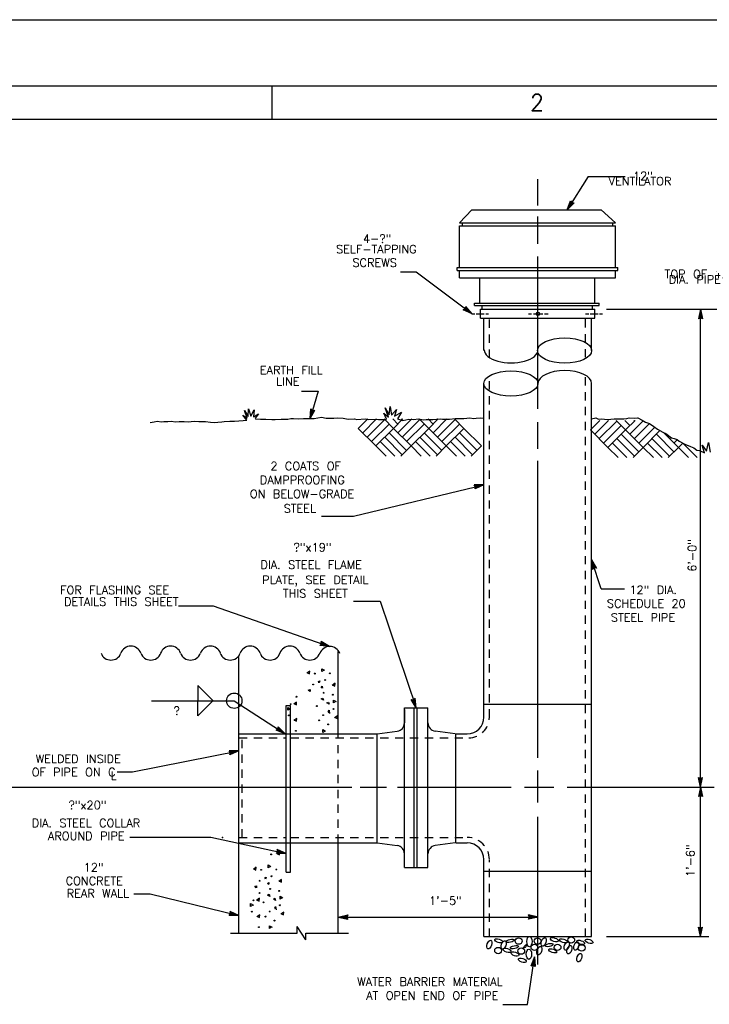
# Model space of a CAD drawing. Extents: x -18.3 to 23.7, y -15.8 to 14.2.
# Tile 18 of 19: x 2.9 to 13.3, y -0.7 to 14.2. Entities that reach past the tile are written whole.
import ezdxf
from ezdxf.enums import TextEntityAlignment as Align

# ---------------------------------------------------------------- set-up
doc = ezdxf.new("R2010")
doc.units = 0
doc.header["$MEASUREMENT"] = 0
doc.linetypes.add('HIDDEN2', pattern=[0.1875, 0.125, -0.0625])
doc.layers.add('01', color=7, linetype='CONTINUOUS')
doc.layers.add('02', color=7, linetype='CONTINUOUS')
doc.styles.add('TXT_SHX', font='txt.shx')

msp = doc.modelspace()

# ---------------------------------------------------------------- linework, layer by layer
at = {"layer": '01', "color": 7, "linetype": 'CONTINUOUS'}
for p, q in [((-18.338, 14.211), (23.662, 14.211)), ((-17.338, 13.211), (22.662, 13.211)), ((6.662, 13.211), (6.662, 12.711)), ((-15.838, 12.711), (22.162, 12.711)), ((10.677, 11.408), (10.677, 11.806)), ((11.434, 11.842), (11.12, 11.341)), ((11.434, 11.842), (11.995, 11.842)), ((11.12, 11.341), (11.17, 11.479)), ((11.12, 11.341), (11.223, 11.447)), ((11.14, 11.372), (11.173, 11.463)), ((11.17, 11.479), (11.189, 11.451)), ((11.173, 11.463), (11.185, 11.444)), ((11.189, 11.451), (11.223, 11.447)), ((9.494, 11.146), (9.681, 11.341)), ((9.681, 11.341), (11.633, 11.341)), ((11.14, 11.372), (11.207, 11.441)), ((11.159, 11.403), (11.174, 11.446)), ((11.159, 11.403), (11.19, 11.436)), ((11.174, 11.446), (11.181, 11.438)), ((11.181, 11.438), (11.19, 11.436)), ((11.185, 11.444), (11.207, 11.441)), ((11.849, 11.146), (11.633, 11.341)), ((10.677, 10.828), (10.677, 11.241)), ((9.494, 11.146), (11.849, 11.146)), ((9.494, 11.1), (11.849, 11.1)), ((9.494, 10.468), (9.494, 11.1)), ((9.539, 11.1), (9.539, 11.146)), ((11.805, 11.1), (11.805, 11.146)), ((11.849, 10.468), (11.849, 11.1)), ((10.677, 8.335), (10.677, 10.637)), ((8.604, 10.406), (8.84, 10.406)), ((8.84, 10.406), (9.684, 9.77)), ((9.46, 10.468), (11.885, 10.468)), ((9.46, 10.427), (9.46, 10.468)), ((9.46, 10.427), (11.885, 10.427)), ((9.494, 10.316), (9.494, 10.427)), ((11.849, 10.316), (11.849, 10.427)), ((11.885, 10.427), (11.885, 10.468)), ((9.494, 10.316), (11.849, 10.316)), ((9.799, 9.933), (9.799, 10.316)), ((11.537, 9.933), (11.537, 10.316)), ((9.55, 9.832), (9.58, 9.848)), ((9.684, 9.77), (9.55, 9.832)), ((9.567, 9.833), (9.587, 9.843)), ((9.654, 9.792), (9.567, 9.833)), ((9.58, 9.848), (9.588, 9.881)), ((9.584, 9.833), (9.593, 9.839)), ((9.626, 9.814), (9.584, 9.833)), ((9.587, 9.843), (9.591, 9.865)), ((9.684, 9.77), (9.588, 9.881)), ((9.654, 9.792), (9.591, 9.865)), ((9.593, 9.839), (9.595, 9.848)), ((9.626, 9.814), (9.595, 9.848)), ((9.722, 9.933), (11.603, 9.933)), ((9.722, 9.894), (9.722, 9.933)), ((9.722, 9.894), (11.603, 9.894)), ((9.809, 9.839), (11.534, 9.839)), ((9.809, 9.705), (9.809, 9.839)), ((9.834, 9.839), (9.834, 9.894)), ((11.502, 9.839), (11.502, 9.894)), ((11.534, 9.705), (11.534, 9.839)), ((11.603, 9.894), (11.603, 9.933)), ((11.713, 9.839), (13.951, 9.839)), ((13.131, 9.839), (13.1, 9.695)), ((13.131, 2.625), (13.131, 9.839)), ((13.131, 9.839), (13.162, 9.695)), ((9.684, 9.77), (9.726, 9.77)), ((9.745, 9.77), (9.864, 9.77)), ((9.809, 9.705), (11.534, 9.705)), ((9.861, 9.219), (9.861, 9.705)), ((9.891, 9.77), (9.929, 9.77)), ((10.533, 9.77), (10.578, 9.77)), ((10.608, 9.77), (10.75, 9.77)), ((10.776, 9.77), (10.829, 9.77)), ((11.397, 9.77), (11.443, 9.77)), ((11.466, 9.77), (11.587, 9.77)), ((11.487, 9.219), (11.487, 9.705)), ((11.604, 9.77), (11.652, 9.77)), ((13.131, 9.709), (13.1, 9.695)), ((13.131, 9.802), (13.111, 9.708)), ((13.131, 9.717), (13.111, 9.708)), ((13.131, 9.766), (13.122, 9.721)), ((13.131, 9.725), (13.122, 9.721)), ((13.131, 9.802), (13.151, 9.708)), ((13.131, 9.766), (13.141, 9.721)), ((13.141, 9.721), (13.131, 9.725)), ((13.151, 9.708), (13.131, 9.717)), ((13.162, 9.695), (13.131, 9.709)), ((9.861, 3.679), (9.861, 8.719)), ((11.487, 0.367), (11.487, 8.719)), ((7.111, 8.605), (7.361, 8.605)), ((7.361, 8.605), (7.239, 8.188)), ((7.239, 8.188), (7.25, 8.335)), ((7.25, 8.335), (7.276, 8.313)), ((7.239, 8.188), (7.309, 8.318)), ((7.249, 8.224), (7.257, 8.319)), ((7.249, 8.224), (7.295, 8.308)), ((7.257, 8.319), (7.273, 8.305)), ((7.259, 8.258), (7.263, 8.304)), ((7.259, 8.258), (7.281, 8.299)), ((7.263, 8.304), (7.271, 8.297)), ((7.271, 8.297), (7.281, 8.299)), ((7.273, 8.305), (7.295, 8.308)), ((7.276, 8.313), (7.309, 8.318)), ((7.967, 8.04), (8.109, 8.183)), ((8.034, 7.974), (8.242, 8.183)), ((8.498, 8.04), (8.355, 8.183)), ((8.564, 8.106), (8.488, 8.183)), ((8.498, 8.04), (8.64, 8.183)), ((8.498, 8.04), (8.64, 8.183)), ((8.564, 7.974), (8.772, 8.183)), ((8.63, 8.173), (8.62, 8.183)), ((9.029, 8.04), (8.886, 8.183)), ((9.095, 8.106), (9.019, 8.183)), ((9.029, 8.04), (9.171, 8.183)), ((9.029, 8.04), (9.171, 8.183)), ((9.095, 7.974), (9.303, 8.183)), ((9.161, 8.173), (9.151, 8.183)), ((9.559, 8.04), (9.417, 8.183)), ((8.232, 7.775), (7.967, 8.04)), ((8.1, 7.907), (8.365, 8.173)), ((8.166, 7.841), (8.431, 8.106)), ((8.232, 7.775), (8.498, 8.04)), ((8.763, 7.775), (8.498, 8.04)), ((8.63, 7.907), (8.896, 8.173)), ((8.696, 7.841), (8.962, 8.106)), ((8.763, 7.775), (9.029, 8.04)), ((9.447, 7.622), (9.029, 8.04)), ((9.161, 7.907), (9.426, 8.173)), ((9.227, 7.841), (9.493, 8.106)), ((9.294, 7.775), (9.559, 8.04)), ((9.824, 7.775), (9.559, 8.04)), ((10.677, 7.732), (10.677, 8.136)), ((11.469, 8.019), (11.611, 8.162)), ((11.536, 7.953), (11.744, 8.162)), ((11.602, 7.886), (11.867, 8.152)), ((11.668, 7.82), (11.933, 8.085)), ((12, 8.019), (11.857, 8.162)), ((12.066, 8.085), (11.99, 8.162)), ((12, 8.019), (12.142, 8.162)), ((12, 8.019), (12.142, 8.162)), ((12.066, 7.953), (12.266, 8.154)), ((12.132, 8.152), (12.122, 8.162)), ((12.132, 7.886), (12.361, 8.115)), ((12.198, 7.82), (12.439, 8.061)), ((8.63, 7.642), (8.365, 7.907)), ((8.696, 7.709), (8.431, 7.974)), ((9.161, 7.642), (8.896, 7.907)), ((9.227, 7.708), (8.962, 7.974)), ((9.691, 7.642), (9.426, 7.907)), ((9.758, 7.708), (9.493, 7.974)), ((11.734, 7.754), (11.469, 8.019)), ((11.734, 7.754), (12, 8.019)), ((12.132, 7.621), (11.867, 7.886)), ((12.198, 7.688), (11.933, 7.953)), ((12.265, 7.754), (12, 8.019)), ((12.265, 7.754), (12.518, 8.007)), ((12.663, 7.621), (12.398, 7.886)), ((12.729, 7.687), (12.464, 7.953)), ((12.949, 7.601), (12.57, 7.98)), ((12.597, 7.953), (12.607, 7.964)), ((12.663, 7.886), (12.685, 7.908)), ((8.386, 7.622), (8.232, 7.775)), ((8.518, 7.622), (8.299, 7.841)), ((8.61, 7.622), (8.763, 7.775)), ((8.917, 7.622), (8.763, 7.775)), ((9.049, 7.622), (8.829, 7.841)), ((9.141, 7.622), (9.294, 7.775)), ((9.579, 7.622), (9.36, 7.841)), ((9.671, 7.622), (9.824, 7.775)), ((11.888, 7.601), (11.734, 7.754)), ((12.02, 7.601), (11.801, 7.82)), ((12.112, 7.601), (12.265, 7.754)), ((12.419, 7.601), (12.265, 7.754)), ((12.551, 7.601), (12.331, 7.82)), ((12.643, 7.601), (12.796, 7.754)), ((12.729, 7.82), (12.782, 7.872)), ((12.796, 7.754), (12.861, 7.819)), ((13.081, 7.601), (12.862, 7.82)), ((10.677, 3.067), (10.677, 7.549)), ((7.896, 6.718), (9.861, 7.19)), ((9.861, 7.19), (9.714, 7.187)), ((9.735, 7.16), (9.714, 7.187)), ((9.861, 7.19), (9.728, 7.126)), ((9.728, 7.126), (9.735, 7.16)), ((9.825, 7.181), (9.729, 7.179)), ((9.742, 7.162), (9.729, 7.179)), ((9.825, 7.181), (9.738, 7.14)), ((9.738, 7.14), (9.742, 7.162)), ((9.79, 7.173), (9.744, 7.171)), ((9.75, 7.163), (9.744, 7.171)), ((9.79, 7.173), (9.749, 7.153)), ((9.749, 7.153), (9.75, 7.163)), ((7.41, 6.718), (7.896, 6.718)), ((11.487, 6.059), (11.561, 5.932)), ((11.487, 6.059), (11.502, 5.912)), ((11.63, 5.619), (11.495, 6.03)), ((11.498, 6.024), (11.546, 5.941)), ((11.498, 6.024), (11.508, 5.928)), ((11.51, 5.99), (11.515, 5.944)), ((11.51, 5.99), (11.533, 5.95)), ((11.522, 5.951), (11.515, 5.944)), ((11.533, 5.95), (11.522, 5.951)), ((11.527, 5.935), (11.502, 5.912)), ((11.525, 5.943), (11.508, 5.928)), ((11.546, 5.941), (11.525, 5.943)), ((11.561, 5.932), (11.527, 5.935)), ((11.63, 5.619), (11.981, 5.619)), ((5.256, 5.361), (5.779, 5.361)), ((5.779, 5.361), (7.533, 4.747)), ((7.896, 5.432), (8.298, 5.432)), ((8.298, 5.432), (8.84, 3.82)), ((7.387, 4.765), (7.41, 4.79)), ((7.533, 4.747), (7.387, 4.765)), ((7.403, 4.771), (7.418, 4.787)), ((7.498, 4.759), (7.403, 4.771)), ((7.533, 4.747), (7.407, 4.824)), ((7.41, 4.79), (7.407, 4.824)), ((7.498, 4.759), (7.416, 4.809)), ((7.418, 4.787), (7.416, 4.809)), ((7.418, 4.777), (7.425, 4.785)), ((7.464, 4.771), (7.418, 4.777)), ((7.464, 4.771), (7.425, 4.794)), ((7.425, 4.785), (7.425, 4.794)), ((7.665, 3.433), (7.665, 4.673)), ((6.165, 0.418), (6.165, 4.584)), ((5.546, 4.158), (5.546, 3.929)), ((5.546, 4.158), (5.773, 3.931)), ((4.848, 3.929), (6.095, 3.929)), ((5.546, 3.7), (5.546, 3.929)), ((5.546, 3.7), (5.773, 3.927)), ((6.095, 3.929), (6.864, 3.429)), ((8.84, 3.82), (8.765, 3.947)), ((8.765, 3.947), (8.799, 3.943)), ((8.828, 3.855), (8.779, 3.938)), ((8.779, 3.938), (8.801, 3.936)), ((8.817, 3.889), (8.793, 3.929)), ((8.793, 3.929), (8.804, 3.928)), ((8.799, 3.943), (8.823, 3.966)), ((8.801, 3.936), (8.817, 3.951)), ((8.804, 3.928), (8.811, 3.935)), ((8.817, 3.889), (8.811, 3.935)), ((8.828, 3.855), (8.817, 3.951)), ((8.84, 3.82), (8.823, 3.966)), ((9.861, 3.876), (11.487, 3.876)), ((6.878, 1.34), (6.878, 3.859)), ((6.878, 3.859), (6.946, 3.859)), ((6.946, 1.34), (6.946, 3.859)), ((8.662, 1.412), (8.662, 3.82)), ((8.662, 3.82), (9.018, 3.82)), ((8.662, 3.799), (8.662, 3.593)), ((8.809, 1.412), (8.809, 3.82)), ((8.857, 1.412), (8.857, 3.82)), ((9.018, 1.412), (9.018, 3.82)), ((6.165, 3.429), (6.878, 3.429)), ((6.726, 3.482), (6.755, 3.5)), ((6.864, 3.429), (6.726, 3.482)), ((6.743, 3.484), (6.762, 3.496)), ((6.833, 3.449), (6.743, 3.484)), ((6.755, 3.5), (6.76, 3.533)), ((6.864, 3.429), (6.76, 3.533)), ((6.76, 3.485), (6.768, 3.491)), ((6.803, 3.469), (6.76, 3.485)), ((6.762, 3.496), (6.765, 3.517)), ((6.833, 3.449), (6.765, 3.517)), ((6.768, 3.491), (6.77, 3.501)), ((6.803, 3.469), (6.77, 3.501)), ((6.946, 3.429), (8.25, 3.429)), ((8.25, 3.429), (8.554, 3.469)), ((8.25, 1.782), (8.25, 3.429)), ((9.43, 3.429), (9.126, 3.469)), ((9.438, 1.782), (9.438, 3.429)), ((9.438, 3.429), (9.611, 3.429)), ((4.562, 2.855), (6.165, 3.172)), ((6.165, 3.172), (6.018, 3.174)), ((6.037, 3.147), (6.018, 3.174)), ((6.165, 3.172), (6.03, 3.114)), ((6.03, 3.114), (6.037, 3.147)), ((6.129, 3.165), (6.033, 3.166)), ((6.045, 3.148), (6.033, 3.166)), ((6.129, 3.165), (6.04, 3.127)), ((6.04, 3.127), (6.045, 3.148)), ((6.093, 3.158), (6.047, 3.158)), ((6.053, 3.15), (6.047, 3.158)), ((6.093, 3.158), (6.051, 3.139)), ((6.051, 3.139), (6.053, 3.15)), ((4.33, 2.855), (4.562, 2.855)), ((10.677, 2.392), (10.677, 2.877)), ((13.131, 2.625), (13.1, 2.769)), ((13.1, 2.769), (13.131, 2.755)), ((13.131, 2.662), (13.111, 2.756)), ((13.111, 2.756), (13.131, 2.747)), ((13.131, 2.698), (13.121, 2.743)), ((13.121, 2.743), (13.131, 2.739)), ((13.131, 2.625), (13.162, 2.769)), ((13.131, 2.755), (13.162, 2.769)), ((13.131, 2.662), (13.151, 2.756)), ((13.131, 2.747), (13.151, 2.756)), ((13.131, 2.698), (13.14, 2.743)), ((13.131, 2.739), (13.14, 2.743)), ((2.58, 2.625), (7.868, 2.625)), ((7.995, 2.625), (8.392, 2.625)), ((8.559, 2.625), (10.274, 2.625)), ((10.473, 2.625), (10.917, 2.625)), ((11.116, 2.625), (13.335, 2.625)), ((13.131, 2.625), (13.1, 2.481)), ((13.131, 2.588), (13.111, 2.494)), ((13.131, 2.552), (13.122, 2.507)), ((13.131, 0.367), (13.131, 2.625)), ((13.131, 2.625), (13.162, 2.481)), ((13.131, 2.588), (13.151, 2.494)), ((13.131, 2.552), (13.141, 2.507)), ((13.131, 2.495), (13.1, 2.481)), ((13.131, 2.503), (13.111, 2.494)), ((13.131, 2.511), (13.122, 2.507)), ((13.141, 2.507), (13.131, 2.511)), ((13.151, 2.494), (13.131, 2.503)), ((13.162, 2.481), (13.131, 2.495)), ((10.677, -0.052), (10.677, 2.178)), ((4.52, 1.869), (5.742, 1.869)), ((5.742, 1.869), (6.878, 1.621)), ((6.165, 0.418), (6.165, 1.785)), ((7.665, 0.418), (7.665, 1.785)), ((6.165, 1.782), (6.878, 1.782)), ((6.731, 1.621), (6.751, 1.649)), ((6.878, 1.621), (6.744, 1.682)), ((6.751, 1.649), (6.744, 1.682)), ((6.746, 1.629), (6.759, 1.647)), ((6.842, 1.629), (6.754, 1.668)), ((6.759, 1.647), (6.754, 1.668)), ((6.761, 1.636), (6.767, 1.645)), ((6.807, 1.637), (6.761, 1.636)), ((6.807, 1.637), (6.765, 1.655)), ((6.767, 1.645), (6.765, 1.655)), ((6.946, 1.782), (8.25, 1.782)), ((8.25, 1.782), (8.554, 1.742)), ((9.43, 1.782), (9.126, 1.742)), ((9.438, 1.782), (9.611, 1.782)), ((6.878, 1.621), (6.731, 1.621)), ((6.842, 1.629), (6.746, 1.629)), ((9.861, 0.367), (9.861, 1.532)), ((6.878, 1.34), (6.946, 1.34)), ((8.662, 1.412), (9.018, 1.412)), ((9.861, 1.358), (11.487, 1.358)), ((4.58, 1.012), (4.825, 1.012)), ((4.825, 1.012), (6.165, 0.684)), ((6.165, 0.684), (6.032, 0.748)), ((6.039, 0.715), (6.032, 0.748)), ((6.018, 0.688), (6.039, 0.715)), ((6.165, 0.684), (6.018, 0.688)), ((6.033, 0.696), (6.046, 0.713)), ((6.129, 0.693), (6.033, 0.696)), ((6.129, 0.693), (6.043, 0.735)), ((6.046, 0.713), (6.043, 0.735)), ((6.048, 0.702), (6.054, 0.711)), ((6.094, 0.701), (6.048, 0.702)), ((6.094, 0.701), (6.053, 0.721)), ((6.054, 0.711), (6.053, 0.721)), ((7.665, 0.663), (7.809, 0.694)), ((7.665, 0.663), (10.678, 0.663)), ((7.665, 0.663), (7.809, 0.632)), ((7.702, 0.663), (7.796, 0.683)), ((7.702, 0.663), (7.796, 0.643)), ((7.738, 0.663), (7.783, 0.673)), ((7.738, 0.663), (7.783, 0.654)), ((7.783, 0.673), (7.779, 0.663)), ((7.779, 0.663), (7.783, 0.654)), ((7.796, 0.683), (7.787, 0.663)), ((7.787, 0.663), (7.796, 0.643)), ((7.809, 0.694), (7.795, 0.663)), ((7.795, 0.663), (7.809, 0.632)), ((10.678, 0.663), (10.534, 0.694)), ((10.548, 0.663), (10.534, 0.694)), ((10.678, 0.663), (10.534, 0.632)), ((10.534, 0.632), (10.548, 0.663)), ((10.641, 0.663), (10.547, 0.683)), ((10.556, 0.663), (10.547, 0.683)), ((10.641, 0.663), (10.547, 0.643)), ((10.547, 0.643), (10.556, 0.663)), ((10.605, 0.663), (10.56, 0.672)), ((10.564, 0.663), (10.56, 0.672)), ((10.605, 0.663), (10.56, 0.653)), ((10.56, 0.653), (10.564, 0.663)), ((7.042, 0.418), (7.042, 0.52)), ((7.176, 0.317), (7.042, 0.52)), ((13.131, 0.367), (13.1, 0.511)), ((13.1, 0.511), (13.131, 0.497)), ((13.131, 0.404), (13.111, 0.498)), ((13.111, 0.498), (13.131, 0.489)), ((13.131, 0.44), (13.121, 0.485)), ((13.121, 0.485), (13.131, 0.481)), ((13.131, 0.367), (13.162, 0.511)), ((13.131, 0.497), (13.162, 0.511)), ((13.131, 0.404), (13.151, 0.498)), ((13.131, 0.489), (13.151, 0.498)), ((13.131, 0.44), (13.14, 0.485)), ((13.131, 0.481), (13.14, 0.485)), ((6.038, 0.418), (7.042, 0.418)), ((7.176, 0.317), (7.176, 0.418)), ((7.176, 0.418), (7.817, 0.418)), ((9.861, 0.367), (11.487, 0.367)), ((11.713, 0.367), (13.257, 0.367)), ((10.522, -0.655), (10.623, 0.061)), ((10.623, 0.061), (10.572, -0.077)), ((10.618, 0.024), (10.585, -0.066)), ((10.618, 0.024), (10.625, -0.072)), ((10.623, 0.061), (10.634, -0.086)), ((10.605, -0.068), (10.572, -0.077)), ((10.606, -0.06), (10.585, -0.066)), ((10.613, -0.011), (10.598, -0.055)), ((10.607, -0.052), (10.598, -0.055)), ((10.634, -0.086), (10.605, -0.068)), ((10.625, -0.072), (10.606, -0.06)), ((10.616, -0.057), (10.607, -0.052)), ((10.613, -0.011), (10.616, -0.057)), ((10.146, -0.655), (10.522, -0.655))]:
    msp.add_line(p, q, dxfattribs=at)
at = {"layer": '01', "color": 7, "linetype": 'HIDDEN2'}
for p, q in [((9.944, 9.108), (9.944, 9.691)), ((11.397, 9.114), (11.397, 9.691)), ((9.944, 3.679), (9.944, 8.831)), ((11.397, 0.364), (11.397, 8.834)), ((6.871, 3.429), (6.937, 3.429)), ((7.665, 1.785), (7.665, 3.434)), ((6.165, 3.368), (6.878, 3.368)), ((6.214, 1.865), (6.214, 3.368)), ((6.946, 3.368), (9.633, 3.368)), ((6.165, 1.865), (6.878, 1.865)), ((6.946, 1.865), (9.611, 1.865)), ((6.884, 1.782), (6.937, 1.782)), ((9.944, 0.364), (9.944, 1.524))]:
    msp.add_line(p, q, dxfattribs=at)
at = {"layer": '01', "color": 7, "linetype": 'CONTINUOUS'}
for points in [[(4.827, 8.131), (4.887, 8.141), (4.932, 8.151), (4.998, 8.142), (5.034, 8.145), (5.095, 8.147), (5.146, 8.15), (5.203, 8.141), (5.266, 8.145), (5.337, 8.146), (5.4, 8.142), (5.444, 8.147), (5.493, 8.149), (5.56, 8.145), (5.604, 8.143), (5.663, 8.147), (5.735, 8.136), (5.797, 8.131), (5.849, 8.133), (5.908, 8.141), (5.944, 8.146), (6.027, 8.148), (6.099, 8.15), (6.166, 8.156), (6.23, 8.158), (6.282, 8.165), (6.285, 8.166), (6.222, 8.238), (6.288, 8.196), (6.252, 8.31), (6.307, 8.219), (6.309, 8.336), (6.347, 8.223), (6.396, 8.322), (6.386, 8.215), (6.461, 8.263), (6.409, 8.195), (6.414, 8.187), (6.492, 8.18), (6.569, 8.182), (6.663, 8.173), (6.714, 8.176), (6.801, 8.181), (6.905, 8.181), (6.949, 8.189), (6.988, 8.188), (7.065, 8.187), (7.139, 8.19), (7.265, 8.188), (7.301, 8.188), (7.411, 8.209), (7.484, 8.194), (7.597, 8.197), (7.646, 8.198), (7.739, 8.196), (7.812, 8.179), (7.907, 8.185), (7.942, 8.176), (8.069, 8.185), (8.125, 8.176), (8.224, 8.179), (8.271, 8.175), (8.313, 8.175), (8.361, 8.177), (8.394, 8.181), (8.35, 8.27), (8.42, 8.21), (8.372, 8.35), (8.434, 8.243), (8.447, 8.372), (8.47, 8.239), (8.545, 8.326), (8.515, 8.223), (8.618, 8.288), (8.556, 8.183), (8.637, 8.162), (8.686, 8.172), (8.731, 8.182), (8.804, 8.175), (8.87, 8.185), (8.957, 8.171), (8.99, 8.175), (9.074, 8.176), (9.093, 8.176), (9.202, 8.186), (9.239, 8.182), (9.343, 8.181), (9.426, 8.188), (9.511, 8.19), (9.56, 8.189), (9.648, 8.201), (9.707, 8.189), (9.746, 8.196), (9.806, 8.2), (9.861, 8.194)], [(11.487, 8.187), (11.55, 8.198), (11.591, 8.178), (11.638, 8.184), (11.726, 8.173), (11.827, 8.186), (11.9, 8.185), (11.972, 8.185), (12.016, 8.19), (12.056, 8.2), (12.134, 8.197), (12.181, 8.198), (12.182, 8.2), (12.249, 8.163), (12.3, 8.133), (12.36, 8.114), (12.424, 8.071), (12.482, 8.031), (12.559, 7.986), (12.609, 7.963), (12.693, 7.9), (12.734, 7.888), (12.78, 7.871), (12.806, 7.847), (12.892, 7.802), (12.978, 7.766), (13.03, 7.748), (13.076, 7.713), (13.114, 7.709), (13.189, 7.671), (13.156, 7.785), (13.222, 7.698), (13.248, 7.827), (13.275, 7.682)]]:
    msp.add_lwpolyline(points, dxfattribs=at)
for centre, radius in [((10.677, 9.77), 0.0256), ((6.095, 3.929), 0.116)]:
    msp.add_circle(centre, radius, dxfattribs=at)
for centre, radius, start, end in [((4.235, 4.702), 0.16, 200.016, 339.984), ((4.535, 4.593), 0.16, 20.016, 159.984), ((4.835, 4.702), 0.16, 200.016, 339.984), ((5.135, 4.593), 0.16, 20.016, 159.984), ((5.435, 4.702), 0.16, 200.016, 339.984), ((5.735, 4.593), 0.16, 20.016, 159.984), ((6.035, 4.702), 0.16, 200.016, 339.984), ((6.335, 4.593), 0.16, 20.016, 159.984), ((6.635, 4.702), 0.16, 200.016, 339.984), ((6.935, 4.593), 0.16, 20.016, 159.984), ((7.235, 4.702), 0.16, 200.016, 339.984), ((7.536, 4.588), 0.16, 20.016, 159.984), ((8.537, 3.594), 0.125, 277.5946, 360), ((9.143, 3.594), 0.125, 180, 262.4054), ((9.611, 3.679), 0.25, 270, 360), ((8.537, 1.618), 0.125, 0, 82.4054), ((9.143, 1.618), 0.125, 97.5946, 180), ((9.611, 1.532), 0.25, 0, 90)]:
    msp.add_arc(centre, radius, start, end, dxfattribs=at)
at = {"layer": '01', "color": 7, "linetype": 'HIDDEN2'}
for centre, radius, start, end in [((9.633, 3.679), 0.311, 270, 360), ((9.611, 1.532), 0.333, 0, 90)]:
    msp.add_arc(centre, radius, start, end, dxfattribs=at)
at = {"layer": '01', "color": 7, "linetype": 'CONTINUOUS'}
for centre, major_axis, ratio in [((11.079, 9.216), (0.408, 0), 0.466428), ((10.269, 8.719), (0.408, 0), 0.466428), ((9.945, 0.248), (0.0228, 0.0634), 0.504974), ((10.084, 0.304), (0.0595, -0.0195), 0.440775), ((10.159, 0.241), (0.0228, 0.0634), 0.504974), ((10.259, 0.304), (0.06, 0.012), 0.361961), ((10.386, 0.3), (0.0515, 0), 0.935617), ((10.549, 0.292), (0, 0.0779), 0.50708), ((10.671, 0.3), (0.0515, 0), 0.935617), ((10.763, 0.288), (0.0228, 0.0634), 0.504974), ((10.925, 0.32), (0.0595, -0.0195), 0.440775), ((11.06, 0.304), (0.0595, -0.0195), 0.440775), ((11.179, 0.316), (0.0515, 0), 0.935617), ((11.322, 0.28), (0.0595, -0.0195), 0.440775), ((11.449, 0.296), (0.0595, -0.0195), 0.440775), ((10.076, 0.157), (0.0515, 0), 0.935617), ((10.211, 0.161), (0.0595, -0.0195), 0.440775), ((10.322, 0.209), (0.06, 0.012), 0.361961), ((10.425, 0.149), (0.0515, 0), 0.935617), ((10.485, 0.221), (0.024, 0.024), 0.333333), ((10.541, 0.102), (0, 0.0779), 0.50708), ((10.624, 0.205), (0.0515, 0), 0.935617), ((10.699, 0.153), (0.0228, 0.0634), 0.504974), ((10.846, 0.24), (0.06, 0.012), 0.361961), ((10.901, 0.153), (0.0595, -0.0195), 0.440775), ((10.973, 0.205), (0.0515, 0), 0.935617), ((11.112, 0.225), (0.0228, 0.0634), 0.504974), ((11.152, 0.169), (0.0228, 0.0634), 0.504974), ((11.255, 0.225), (0.0228, 0.0634), 0.504974), ((11.338, 0.197), (0.0515, 0), 0.935617), ((10.33, 0.106), (0.0595, -0.0195), 0.440775), ((10.441, 0.01), (0.0595, -0.0195), 0.440775), ((11.303, 0.05), (0.0228, 0.0634), 0.504974)]:
    msp.add_ellipse(centre, major_axis=major_axis, ratio=ratio, dxfattribs=at)
for centre, start_param, end_param in [((10.272, 9.225), 0, 3.141593), ((11.082, 8.719), 3.141593, 6.283185)]:
    msp.add_ellipse(centre, major_axis=(-0.405, 0), ratio=0.477945, start_param=start_param, end_param=end_param, dxfattribs=at)
msp.add_point((5.916, 1.865), dxfattribs=at)
at = {"layer": '02', "color": 7, "linetype": 'CONTINUOUS'}
for p, q in [((7.234, 4.067), (7.214, 4.09)), ((6.426, 1.104), (6.406, 1.127))]:
    msp.add_line(p, q, dxfattribs=at)
for points in [[(7.191, 4.356), (7.231, 4.336), (7.235, 4.377), (7.191, 4.346)], [(7.45, 4.389), (7.416, 4.369), (7.416, 4.413), (7.457, 4.389)], [(7.372, 4.198), (7.365, 4.218), (7.386, 4.228), (7.376, 4.198)], [(7.574, 4.171), (7.614, 4.151), (7.618, 4.192), (7.574, 4.161)], [(7.211, 4.09), (7.241, 4.097), (7.241, 4.067)], [(7.423, 4.117), (7.406, 4.131), (7.423, 4.148), (7.426, 4.121)], [(6.992, 3.888), (7.032, 3.868), (7.036, 3.909), (6.992, 3.878)], [(7.628, 3.915), (7.594, 3.895), (7.594, 3.939), (7.635, 3.915)], [(6.935, 3.804), (6.901, 3.784), (6.901, 3.828), (6.942, 3.804)], [(7.527, 3.747), (7.514, 3.767), (7.527, 3.784), (7.534, 3.737)], [(6.996, 3.639), (7.036, 3.619), (7.04, 3.66), (6.996, 3.629)], [(7.608, 3.679), (7.648, 3.659), (7.652, 3.7), (7.608, 3.669)], [(7.467, 3.471), (7.433, 3.451), (7.433, 3.495), (7.474, 3.471)], [(6.736, 1.622), (6.776, 1.602), (6.78, 1.643), (6.736, 1.612)], [(6.383, 1.393), (6.423, 1.373), (6.427, 1.414), (6.383, 1.383)], [(6.642, 1.426), (6.608, 1.406), (6.608, 1.45), (6.649, 1.426)], [(6.564, 1.235), (6.557, 1.255), (6.578, 1.265), (6.568, 1.235)], [(6.766, 1.208), (6.806, 1.188), (6.81, 1.229), (6.766, 1.198)], [(6.403, 1.127), (6.433, 1.134), (6.433, 1.104)], [(6.615, 1.154), (6.598, 1.168), (6.615, 1.185), (6.618, 1.158)], [(6.433, 0.925), (6.473, 0.905), (6.477, 0.946), (6.433, 0.915)], [(6.82, 0.952), (6.786, 0.932), (6.786, 0.976), (6.827, 0.952)], [(6.376, 0.841), (6.342, 0.821), (6.342, 0.865), (6.383, 0.841)], [(6.719, 0.784), (6.706, 0.804), (6.719, 0.821), (6.726, 0.774)], [(6.437, 0.676), (6.477, 0.656), (6.481, 0.697), (6.437, 0.666)], [(6.8, 0.716), (6.84, 0.696), (6.844, 0.737), (6.8, 0.706)], [(6.659, 0.508), (6.625, 0.488), (6.625, 0.532), (6.666, 0.508)]]:
    msp.add_lwpolyline(points, dxfattribs=at)
for points in [[(7.441, 3.938), (7.407, 3.958), (7.431, 3.969)], [(7.527, 3.878), (7.493, 3.898), (7.517, 3.909)], [(6.633, 0.975), (6.599, 0.995), (6.623, 1.006)], [(6.719, 0.915), (6.685, 0.935), (6.709, 0.946)]]:
    msp.add_lwpolyline(points, close=True, dxfattribs=at)
for centre in [(7.309, 4.339), (7.538, 4.343), (7.286, 4.174), (7.467, 4.242), (7.444, 4.05), (7.582, 4.02), (6.946, 3.878), (7.033, 3.989), (7.343, 3.848), (7.437, 3.71), (7.592, 3.804), (6.919, 3.707), (7.376, 3.633), (7.511, 3.572), (7.026, 3.474), (6.652, 1.609), (6.501, 1.376), (6.73, 1.38), (6.478, 1.211), (6.659, 1.279), (6.636, 1.087), (6.774, 1.057), (6.387, 0.915), (6.474, 1.026), (6.36, 0.744), (6.535, 0.885), (6.629, 0.747), (6.784, 0.841), (6.568, 0.67), (6.703, 0.609), (6.467, 0.511)]:
    msp.add_circle(centre, 0.0065, dxfattribs=at)

# ---------------------------------------------------------------- texts
at = {"layer": '01', "color": 7, "linetype": 'CONTINUOUS', "style": 'TXT_SHX'}
for s, height, p in [('2', 0.25, (10.663, 12.836)), ('VENTILATOR', 0.125, (12.217, 11.711)), ('4-?"', 0.125, (8.251, 10.843)), ('SELF-TAPPING', 0.125, (8.239, 10.684)), ('SCREWS', 0.125, (8.213, 10.481)), ('TOP OF 12" ', 0.125, (13.171, 10.309)), ('DIA. PIPE', 0.125, (13.044, 10.226)), ('EARTH FILL', 0.125, (6.955, 8.857)), ('LINE', 0.125, (6.903, 8.686)), ('2 COATS OF', 0.125, (7.172, 7.41)), ('DAMPPROOFING', 0.125, (7.122, 7.2)), ('ON BELOW-GRADE', 0.125, (7.118, 6.989)), ('STEEL', 0.125, (7.085, 6.77)), ('?"x19"', 0.125, (7.275, 6.183)), ('DIA. STEEL FLAME', 0.125, (7.256, 5.921)), ('PLATE, SEE DETAIL', 0.125, (7.318, 5.692)), ('FOR FLASHING SEE', 0.125, (4.29, 5.538)), ('THIS SHEET', 0.125, (7.319, 5.486)), ('WELDED INSIDE', 0.125, (3.741, 2.989)), ('OF PIPE ON C', 0.125, (3.671, 2.789)), ('?"x20"', 0.125, (3.88, 2.291)), ('DIA. STEEL COLLAR', 0.125, (3.859, 2.02)), ('AROUND PIPE', 0.125, (3.862, 1.824)), ('12"', 0.125, (3.974, 1.35)), ('CONCRETE', 0.125, (3.982, 1.146)), ('REAR WALL', 0.125, (4.038, 0.958)), ('1\'-5"', 0.125, (9.281, 0.848)), ('WATER BARRIER MATERIAL', 0.125, (9.048, -0.377)), ('AT OPEN END OF PIPE', 0.125, (9.083, -0.585))]:
    msp.add_text(s, height=height, dxfattribs=at).set_placement(p, align=Align.CENTER)
for s, p in [('12" ', (12.111, 11.789)), ('12" DIA.', (12.058, 5.541)), ('SCHEDULE 20', (11.718, 5.334)), ('STEEL PIPE', (11.778, 5.123)), ('?', (5.178, 3.715)), ('L', (4.229, 2.737))]:
    msp.add_text(s, height=0.125, dxfattribs=at).set_placement(p)
for s, p in [('6\'-0"', (13.066, 6.123)), ('1\'-6"', (13.04, 1.514))]:
    msp.add_text(s, height=0.125, rotation=90, dxfattribs=at).set_placement(p, align=Align.CENTER)
msp.add_text('DETAILS THIS SHEET', height=0.125, dxfattribs=at).set_placement((5.255, 5.362), align=Align.RIGHT)

doc.saveas('drawing.dxf')
